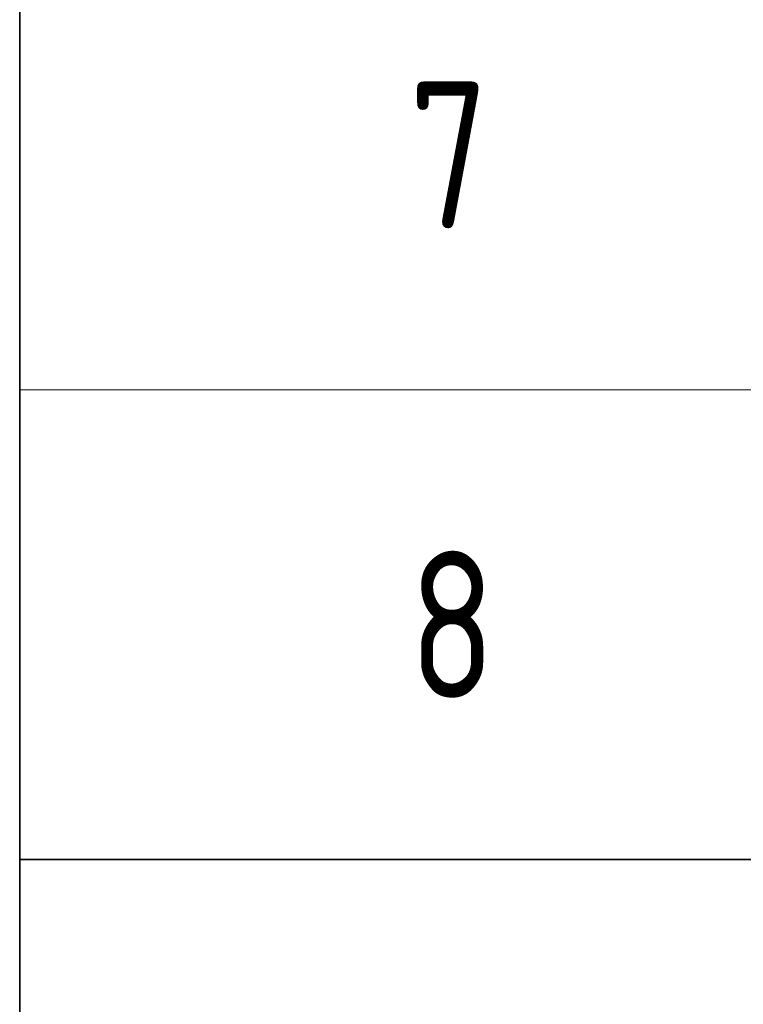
# Model space of a CAD drawing. Header units: metres. Extents: x -38 to 102, y -15 to 21.
# Tile 178 of 229: x 70.48 to 71.71, y 7.13 to 8.81. Entities that reach past the tile are written whole.
import ezdxf

# ---------------------------------------------------------------- set-up
doc = ezdxf.new("R2010")
doc.units = ezdxf.units.M
doc.layers.add('XR$5$Текст_ примечание', color=7, linetype='Continuous', lineweight=13)
doc.styles.add('ISOCPEUR', font='txt')

msp = doc.modelspace()

# ---------------------------------------------------------------- linework, layer by layer
at = {"layer": 'XR$5$Текст_ примечание', "color": 7, "linetype": 'Continuous', "lineweight": 35, "transparency": 33554687}
for p, q in [((70.4757, 8.9764), (70.4757, 8.1764)), ((70.4757, 8.1764), (70.4757, 7.3764)), ((70.4757, 7.3764), (70.4757, 6.5764)), ((70.4757, 7.3764), (88.9757, 7.3764))]:
    msp.add_line(p, q, dxfattribs=at)
at = {"layer": 'XR$5$Текст_ примечание', "color": 7, "linetype": 'Continuous', "lineweight": 13, "transparency": 33554687}
for p, q in [((88.9757, 8.1764), (70.4757, 8.1764)), ((88.9757, 7.3764), (70.4757, 7.3764))]:
    msp.add_line(p, q, dxfattribs=at)

# ---------------------------------------------------------------- texts
at = {"layer": 'XR$5$Текст_ примечание', "color": 7, "linetype": 'Continuous', "lineweight": 35, "transparency": 33554687, "char_height": 0.25, "width": 0.272006, "attachment_point": 7, "style": 'ISOCPEUR'}
for s, insert in [('\\W0.78;7', (71.1382, 8.4514)), ('\\W0.78;8', (71.1382, 7.6514))]:
    msp.add_mtext(s, dxfattribs=dict(at, insert=insert))

doc.saveas('drawing.dxf')
